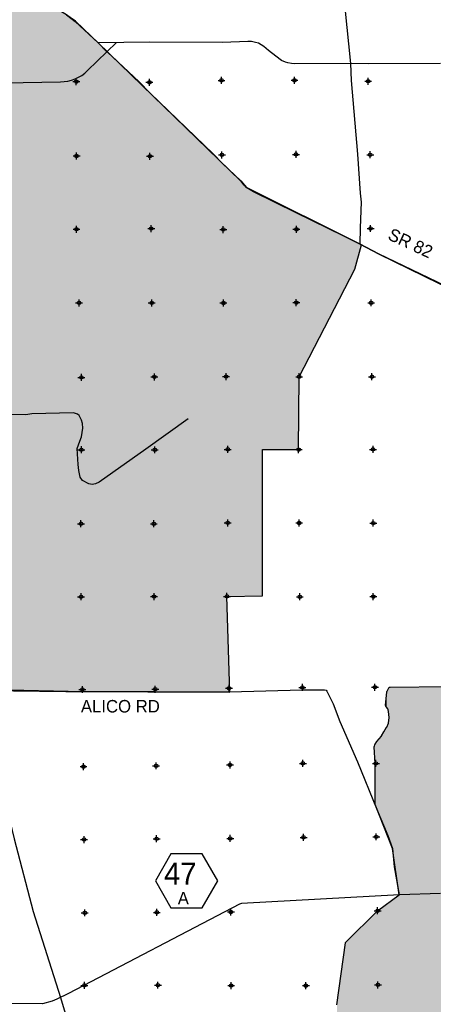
# Model space of a CAD drawing. Extents: x 132729 to 413893, y 707796 to 905796.
# Tile 51 of 62: x 242462 to 272242, y 762884 to 833705. Entities that reach past the tile are written whole.
import ezdxf
from ezdxf.enums import TextEntityAlignment as Align

# ---------------------------------------------------------------- set-up
doc = ezdxf.new("R2010")
doc.units = 0
doc.header["$LTSCALE"] = 2000
doc.header["$PDMODE"] = 34
doc.header["$PDSIZE"] = 250
for name, color, linetype in [('1990WSHEDS', 3, 'CONTINUOUS'), ('6MIFILL', 10, 'CONTINUOUS'), ('HEX', 2, 'CONTINUOUS'), ('IMPERIALFILL', 11, 'CONTINUOUS'), ('MAJROADS', 9, 'CONTINUOUS'), ('SEC', 2, 'CONTINUOUS'), ('TEXT', 7, 'CONTINUOUS'), ('WSHEDS', 3, 'CONTINUOUS')]:
    doc.layers.add(name, color=color, linetype=linetype)

msp = doc.modelspace()

# ---------------------------------------------------------------- linework, layer by layer
at = {"layer": '1990WSHEDS', "color": 0}
for points in [[(240091, 785462), (245789, 785383), (257580, 785343), (257387, 792224), (259946, 792267), (259946, 802778), (262546, 802778), (262583, 808023), (266601, 815769), (267069, 817502), (266979, 817549, 0.003522), (266977, 817550), (258831, 821606, -0.096374), (258801, 821630), (258376, 822110, 0.019398), (258370, 822115), (248108, 832042, 0.00484), (248107, 832043), (246465, 833571, 0.026482), (246457, 833577), (245833, 834045, 0.032241)], [(265304, 762839), (265914, 767305, -0.167535), (265944, 767363), (268231, 769610), (269774, 770749), (269293, 774084), (268057, 777252, -0.094051), (268050, 777289), (268059, 780210, 0.014438), (268059, 780216), (267994, 781405, -0.088793), (267998, 781439), (268037, 781567, -0.072174), (268050, 781593), (268176, 781782, -0.028328), (268183, 781792), (268503, 782171, 0.049092), (268514, 782187), (268675, 782479, -0.010471), (268677, 782483), (268879, 782814, 0.038929), (268886, 782828), (269004, 783113, 0.065309), (269010, 783138), (269057, 783492, 0.041813), (269057, 783509), (269049, 783739, 0.036786), (269047, 783754), (268984, 784094, 0.11844), (268965, 784137), (268873, 784257, 0.021185), (268867, 784263), (268834, 784299, -0.211079), (268808, 784376), (268899, 785364, -0.095661), (268910, 785400), (269036, 785647, -0.278649), (269124, 785701), (273295, 785745, -0.005164)]]:
    msp.add_lwpolyline(points, format="xyb", dxfattribs=at)
at = {"layer": '6MIFILL', "color": 0}
for points in [[(241476, 785442), (241476, 835750), (242821, 785424), (242821, 835276)], [(242821, 785424), (242821, 835276), (243296, 785417), (243296, 835078)], [(243296, 785417), (243296, 835078), (243766, 785411), (243766, 834950)], [(243766, 785411), (243766, 834950), (243767, 785411), (243767, 834950)], [(243767, 785411), (243767, 834950), (243775, 785411), (243775, 834947)], [(243775, 785411), (243775, 834947), (244523, 785400), (244523, 834667)], [(244523, 785400), (244523, 834667), (244525, 785400), (244525, 834667)], [(244525, 785400), (244525, 834667), (245075, 785392), (245075, 834473)], [(245075, 785392), (245075, 834473), (245076, 785392), (245076, 834473)], [(245076, 785392), (245076, 834473), (245084, 785392), (245084, 834470)], [(245084, 785392), (245084, 834470), (245091, 785392), (245091, 834466)], [(245091, 785392), (245091, 834466), (245789, 785383), (245789, 834071)], [(245789, 785383), (245789, 834071), (245823, 785382), (245823, 834052)], [(245823, 785382), (245823, 834052), (245826, 785382), (245826, 834050)], [(245826, 785382), (245826, 834050), (245833, 785382), (245833, 834045)], [(245833, 785382), (245833, 834045), (246457, 785380), (246457, 833577)], [(246457, 785380), (246457, 833577), (246459, 785380), (246459, 833576)], [(246459, 785380), (246459, 833576), (246465, 785380), (246465, 833571)], [(246465, 785380), (246465, 833571), (248107, 785375), (248107, 832043)], [(248107, 785375), (248107, 832043), (248108, 785375), (248108, 832042)], [(248108, 785375), (248108, 832042), (257387, 785344), (257387, 823067)], [(257387, 792224), (257387, 823067), (257580, 792227), (257580, 822880)], [(257580, 792227), (257580, 822880), (258370, 792241), (258370, 822115)], [(258370, 792241), (258370, 822115), (258376, 792241), (258376, 822110)], [(258376, 792241), (258376, 822110), (258801, 792248), (258801, 821630)], [(258801, 792248), (258801, 821630), (258807, 792248), (258807, 821623)], [(258807, 792248), (258807, 821623), (258813, 792248), (258813, 821618)], [(258813, 792248), (258813, 821618), (258820, 792248), (258820, 821613)], [(258820, 792248), (258820, 821613), (258828, 792248), (258828, 821608)], [(258828, 792248), (258828, 821608), (258831, 792248), (258831, 821606)], [(258831, 792248), (258831, 821606), (259946, 792267), (259946, 821051)], [(259946, 802778), (259946, 821051), (259946, 792267), (259946, 821051)], [(259946, 802778), (259946, 821051), (262546, 802778), (262546, 819756)], [(262546, 802778), (262546, 819756), (262583, 808023), (262583, 819738)], [(262583, 808023), (262583, 819738), (266601, 815769), (266601, 817737)], [(266601, 815769), (266601, 817737), (266977, 817163), (266977, 817550)], [(266977, 817163), (266977, 817550), (266979, 817168), (266979, 817549)], [(266979, 817168), (266979, 817549), (267069, 817502)], [(257387, 785344), (257387, 792224), (257580, 785343)]]:
    msp.add_solid(points, dxfattribs=at)
at = {"layer": 'HEX', "color": 0}
msp.add_lwpolyline([(253355, 773718), (252230, 771769), (253355, 769821), (255605, 769821), (256730, 771769), (255605, 773718)], close=True, dxfattribs=at)
at = {"layer": 'IMPERIALFILL', "color": 0}
for points in [[(268910, 784208), (268910, 785400), (268965, 784137), (268965, 785507)], [(268965, 784137), (268965, 785507), (268967, 784134), (268967, 785511)], [(268967, 784134), (268967, 785511), (268984, 784094), (268984, 785544)], [(268984, 784094), (268984, 785544), (269004, 783988), (269004, 785583)], [(269004, 783988), (269004, 785583), (269010, 783952), (269010, 785596)], [(269010, 783952), (269010, 785596), (269036, 783813), (269036, 785647)], [(269036, 783813), (269036, 785647), (269047, 783754), (269047, 785664)], [(269047, 783754), (269047, 785664), (269048, 783747), (269048, 785665)], [(269048, 783747), (269048, 785665), (269049, 783739), (269049, 785665)], [(269049, 783739), (269049, 785665), (269057, 783530), (269057, 785671)], [(269057, 774688), (269057, 785672), (269082, 774625), (269082, 785691)], [(269057, 783530), (269057, 785671), (269057, 783509), (269057, 785672)], [(269082, 774625), (269082, 785691), (269124, 774517), (269124, 785701)], [(269124, 774517), (269124, 785701), (269293, 774084), (269293, 785703)], [(269293, 774084), (269293, 785703), (269774, 770749), (269774, 785708)], [(269774, 721887), (269774, 785708), (273295, 721958), (273295, 785745)], [(268834, 784299), (268834, 784656), (268867, 784263), (268867, 785014)], [(268867, 784263), (268867, 785014), (268873, 784257), (268873, 785073)], [(268873, 784257), (268873, 785073), (268879, 784249), (268879, 785140)], [(268879, 784249), (268879, 785140), (268886, 784240), (268886, 785216)], [(268886, 784240), (268886, 785216), (268899, 784222), (268899, 785364)], [(268899, 784222), (268899, 785364), (268910, 784208), (268910, 785400)], [(268808, 784376), (268808, 784376), (268814, 784333), (268814, 784435)], [(268814, 784333), (268814, 784435), (268834, 784299), (268834, 784656)], [(269010, 774809), (269010, 783138), (269036, 774742), (269036, 783337)], [(269036, 774742), (269036, 783337), (269047, 774714), (269047, 783421)], [(269047, 774714), (269047, 783421), (269048, 774712), (269048, 783427)], [(269048, 774712), (269048, 783427), (269049, 774710), (269049, 783434)], [(269049, 774710), (269049, 783434), (269057, 774690), (269057, 783492)], [(269057, 774690), (269057, 783492), (269057, 774688), (269057, 783509)], [(268677, 775662), (268677, 782483), (268808, 775326), (268808, 782698)], [(268808, 775326), (268808, 782698), (268814, 775312), (268814, 782707)], [(268814, 775312), (268814, 782707), (268834, 775260), (268834, 782741)], [(268834, 775260), (268834, 782741), (268867, 775176), (268867, 782795)], [(268867, 775176), (268867, 782795), (268873, 775162), (268873, 782804)], [(268873, 775162), (268873, 782804), (268879, 775146), (268879, 782814)], [(268879, 775146), (268879, 782814), (268886, 775128), (268886, 782828)], [(268886, 775128), (268886, 782828), (268899, 775093), (268899, 782860)], [(268899, 775093), (268899, 782860), (268910, 775066), (268910, 782886)], [(268910, 775066), (268910, 782886), (268965, 774925), (268965, 783019)], [(268965, 774925), (268965, 783019), (268967, 774920), (268967, 783024)], [(268967, 774920), (268967, 783024), (268984, 774877), (268984, 783065)], [(268984, 774877), (268984, 783065), (269004, 774826), (269004, 783113)], [(269004, 774826), (269004, 783113), (269010, 774809), (269010, 783138)], [(268231, 776805), (268231, 781849), (268503, 776110), (268503, 782171)], [(268503, 776110), (268503, 782171), (268514, 776081), (268514, 782187)], [(268514, 776081), (268514, 782187), (268675, 775668), (268675, 782479)], [(268675, 775668), (268675, 782479), (268677, 775662), (268677, 782483)], [(267994, 781405), (267994, 781405), (267998, 781326), (267998, 781439)], [(267998, 781326), (267998, 781439), (268037, 780605), (268037, 781567)], [(268037, 780605), (268037, 781567), (268050, 780380), (268050, 781593)], [(268050, 780376), (268050, 781594), (268057, 780251), (268057, 781604)], [(268050, 780380), (268050, 781593), (268050, 780376), (268050, 781594)], [(268057, 780251), (268057, 781604), (268059, 780216), (268059, 781607)], [(268059, 777247), (268059, 781607), (268176, 776947), (268176, 781782)], [(268059, 780216), (268059, 781607), (268059, 780210), (268059, 781607)], [(268176, 776947), (268176, 781782), (268183, 776930), (268183, 781792)], [(268183, 776930), (268183, 781792), (268231, 776805), (268231, 781849)], [(268057, 777252), (268057, 779538), (268059, 777247), (268059, 780161)], [(268059, 777247), (268059, 780161), (268059, 777247), (268059, 780210)], [(268050, 777289), (268050, 777289), (268057, 777252), (268057, 779538)], [(269293, 721877), (269293, 770394), (269774, 721887), (269774, 770749)], [(268514, 721862), (268514, 769819), (268675, 721865), (268675, 769938)], [(268675, 721865), (268675, 769938), (268677, 721865), (268677, 769940)], [(268677, 721865), (268677, 769940), (268808, 721867), (268808, 770036)], [(268808, 721867), (268808, 770036), (268814, 721868), (268814, 770040)], [(268814, 721868), (268814, 770040), (268834, 721868), (268834, 770055)], [(268834, 721868), (268834, 770055), (268867, 721869), (268867, 770080)], [(268867, 721869), (268867, 770080), (268873, 721869), (268873, 770084)], [(268873, 721869), (268873, 770084), (268879, 721869), (268879, 770088)], [(268879, 721869), (268879, 770088), (268886, 721869), (268886, 770093)], [(268886, 721869), (268886, 770093), (268899, 721869), (268899, 770104)], [(268899, 721869), (268899, 770104), (268910, 721870), (268910, 770111)], [(268910, 721870), (268910, 770111), (268965, 721871), (268965, 770152)], [(268965, 721871), (268965, 770152), (268967, 721871), (268967, 770153)], [(268967, 721871), (268967, 770153), (268984, 721871), (268984, 770166)], [(268984, 721871), (268984, 770166), (269004, 721871), (269004, 770180)], [(269004, 721871), (269004, 770180), (269010, 721872), (269010, 770185)], [(269010, 721872), (269010, 770185), (269036, 721872), (269036, 770205)], [(269036, 721872), (269036, 770205), (269047, 721872), (269047, 770213)], [(269047, 721872), (269047, 770213), (269048, 721872), (269048, 770213)], [(269048, 721872), (269048, 770213), (269049, 721872), (269049, 770214)], [(269049, 721872), (269049, 770214), (269057, 721872), (269057, 770220)], [(269057, 721873), (269057, 770220), (269082, 721873), (269082, 770238)], [(269057, 721872), (269057, 770220), (269057, 721873), (269057, 770220)], [(269082, 721873), (269082, 770238), (269124, 721874), (269124, 770270)], [(269124, 721874), (269124, 770270), (269293, 721877), (269293, 770394)], [(265944, 721810), (265944, 767363), (267994, 721851), (267994, 769377)], [(267994, 721851), (267994, 769377), (267998, 721851), (267998, 769381)], [(267998, 721851), (267998, 769381), (268037, 721852), (268037, 769420)], [(268037, 721852), (268037, 769420), (268050, 721852), (268050, 769432)], [(268050, 721852), (268050, 769432), (268057, 721852), (268057, 769439)], [(268050, 721852), (268050, 769432), (268050, 721852), (268050, 769432)], [(268057, 721852), (268057, 769439), (268059, 721852), (268059, 769441)], [(268059, 721852), (268059, 769441), (268176, 721855), (268176, 769556)], [(268059, 721852), (268059, 769441), (268059, 721852), (268059, 769441)], [(268176, 721855), (268176, 769556), (268183, 721855), (268183, 769562)], [(268183, 721855), (268183, 769562), (268231, 721856), (268231, 769610)], [(268231, 721856), (268231, 769610), (268503, 721861), (268503, 769811)], [(268503, 721861), (268503, 769811), (268514, 721862), (268514, 769819)], [(265304, 721797), (265304, 762839), (265914, 721809), (265914, 767305)], [(265914, 721809), (265914, 767305), (265920, 721809), (265920, 767327)], [(265920, 721809), (265920, 767327), (265944, 721810), (265944, 767363)]]:
    msp.add_solid(points, dxfattribs=at)
at = {"layer": 'MAJROADS', "color": 0}
for points in [[(266978, 817549), (267008, 818736), (267080, 820578), (266993, 821233), (266813, 824024), (266359, 829332), (266295, 830559), (265887, 834564), (265864, 834891), (265414, 835238), (265389, 836378), (265368, 837970), (265442, 838916), (265413, 839536)], [(248132, 832009), (246476, 833588), (246093, 833868), (245843, 834062), (245843, 834062), (245167, 834453)], [(272764, 830561), (267544, 830541), (266295, 830559), (262223, 830522), (262039, 830557), (261779, 830601), (261604, 830644), (261320, 830780), (261211, 830848), (260378, 831499), (260037, 831770), (259853, 831888), (259645, 832016), (259436, 832059), (259160, 832128), (258892, 832130), (257073, 832060), (251811, 832082), (248107, 832043)], [(248748, 831384), (248107, 832043)], [(273089, 814563), (268297, 816869), (266978, 817549), (262361, 819804), (259297, 821327), (258814, 821615), (258631, 821801), (258373, 822113), (257075, 823363), (256418, 824029), (251851, 828412), (251053, 829247), (248773, 831376)], [(240021, 807737), (240008, 805417), (240073, 792256), (240195, 785452), (240202, 783450), (240208, 783043), (240209, 782743), (240239, 782413), (240311, 781982), (240481, 781285), (242077, 774777), (243438, 769563), (245392, 763377), (246703, 759037)], [(254581, 804997), (251537, 802815), (248175, 800435), (247928, 800318), (247682, 800271), (247444, 800309), (246991, 800557), (246824, 800807), (246713, 801282), (246661, 801706), (246605, 802860), (246788, 803391), (246911, 803690), (247007, 804313), (246983, 804649), (246908, 804903), (246739, 805247), (246632, 805342), (246339, 805423), (243341, 805357), (242908, 805276), (240009, 805329)], [(241704, 785493), (247007, 785386), (252211, 785381), (257556, 785366), (262811, 785502), (264412, 785507), (264537, 785472), (264579, 785413), (265033, 784505), (265517, 783228), (266794, 780319), (268152, 776974), (268966, 775024), (269303, 774083), (269427, 772766), (269774, 770749)], [(272763, 770846), (269798, 770751), (258426, 770130), (258294, 770083), (245978, 763663), (245142, 763255), (244792, 763110), (244101, 762929), (234606, 763013)]]:
    msp.add_lwpolyline(points, dxfattribs=at)
msp.add_lwpolyline([(239660, 829126), (241353, 829168, -0.002282), (241379, 829168), (245399, 829231, 0.191249), (247351, 830042), (249423, 832057)], format="xyb", dxfattribs=at)
at = {"layer": 'SEC', "color": 0}
for p in [(246536, 829249), (251806, 829204), (256993, 829343), (262246, 829348), (267549, 829278), (246557, 823903), (251844, 823883), (257022, 823981), (262360, 824019), (267697, 823990), (246554, 818633), (251933, 818680), (257119, 818610), (262389, 818631), (267727, 818686), (246735, 813337), (251971, 813334), (257132, 813331), (262377, 813353), (267765, 813340), (246907, 807974), (252160, 808012), (257321, 808035), (262583, 808023), (267820, 808028), (246904, 802771), (252190, 802767), (257444, 802798), (262546, 802778), (267900, 802800), (246875, 797451), (252120, 797447), (257440, 797511), (262585, 797508), (267922, 797496), (246880, 792197), (252133, 792211), (257387, 792224), (262631, 792196), (267918, 792209), (246978, 785528), (252223, 785549), (257535, 785613), (262814, 785676), (268042, 785690), (262851, 780213), (268105, 780210), (247057, 779981), (252285, 780036), (257606, 780099), (247095, 774735), (252324, 774791), (257619, 774812), (262898, 774893), (268135, 774931), (268231, 769610), (247150, 769465), (252337, 769496), (257666, 769525), (247122, 764245), (252417, 764259), (257687, 764230), (263066, 764226), (268253, 764282)]:
    msp.add_point(p, dxfattribs=at)
at = {"layer": 'WSHEDS', "color": 0}
for points in [[(245833, 834045), (246457, 833577, -0.026482), (246465, 833571), (248107, 832043, -0.00484), (248108, 832042), (258370, 822115, -0.019398), (258376, 822110), (258801, 821630, 0.096374), (258831, 821606), (266977, 817550, -0.003522), (266979, 817549), (268296, 816870, 0.005293), (268298, 816869), (283512, 809426, -0.285744)], [(265304, 762839), (265914, 767305, -0.167535), (265944, 767363), (268231, 769610), (269774, 770749), (269293, 774084), (268057, 777252, -0.094051), (268050, 777289), (268059, 780210, 0.014438), (268059, 780216), (267994, 781405, -0.088793), (267998, 781439), (268037, 781567, -0.072174), (268050, 781593), (268176, 781782, -0.028328), (268183, 781792), (268503, 782171, 0.049092), (268514, 782187), (268675, 782479, -0.010471), (268677, 782483), (268879, 782814, 0.038929), (268886, 782828), (269004, 783113, 0.065309), (269010, 783138), (269057, 783492, 0.041813), (269057, 783509), (269049, 783739, 0.036786), (269047, 783754), (268984, 784094, 0.11844), (268965, 784137), (268873, 784257, 0.021185), (268867, 784263), (268834, 784299, -0.211079), (268808, 784376), (268899, 785364, -0.095661), (268910, 785400), (269036, 785647, -0.278649), (269124, 785701), (273295, 785745, -0.005164)]]:
    msp.add_lwpolyline(points, format="xyb", dxfattribs=at)
msp.add_lwpolyline([(223310, 785338), (223747, 785469), (224200, 785533), (224938, 785536), (225885, 785562), (231172, 785514), (232653, 785519), (240091, 785462), (245789, 785383), (257580, 785343), (257387, 792224), (259946, 792267), (259946, 802778), (262546, 802778), (262583, 808023), (266601, 815769), (267069, 817502)], dxfattribs=at)

# ---------------------------------------------------------------- texts
at = {"layer": 'HEX', "color": 0}
for s, height, p in [('47', 1575, (254026, 771501)), ('A', 900, (254244, 770067))]:
    msp.add_text(s, height=height, dxfattribs=at).set_placement(p, align=Align.CENTER)
at = {"layer": 'MAJROADS', "color": 0}
msp.add_text('SR 82', height=900, rotation=335, dxfattribs=at).set_placement((268895, 817935))
at = {"layer": 'TEXT', "color": 0}
msp.add_text('ALICO RD', height=900, dxfattribs=at).set_placement((246869, 783873))

doc.saveas('drawing.dxf')
